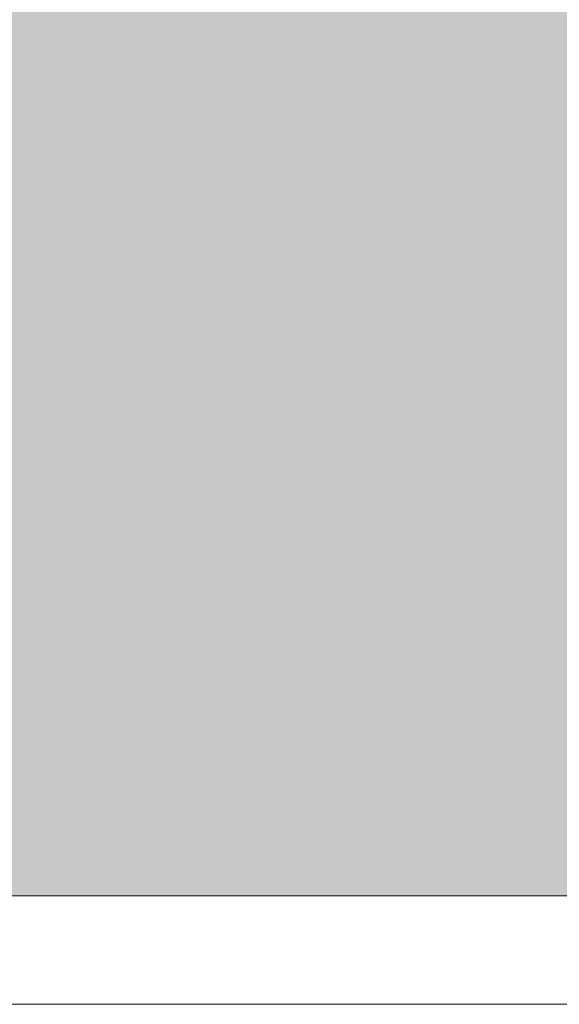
# Model space of a CAD drawing. Header units: millimetres. Extents: x -1567 to 968, y -503 to 481.
# Tile 107 of 145: x -464.31 to -463.06, y -139.44 to -137.17. Entities that reach past the tile are written whole.
import ezdxf

# ---------------------------------------------------------------- set-up
doc = ezdxf.new("R2010")
doc.units = ezdxf.units.MM
doc.layers.get('0').update_dxf_attribs({"lineweight": 0})
doc.layers.add('Hatch Jardin', color=64, linetype='Continuous', lineweight=0, true_color=0x729900)

msp = doc.modelspace()

# ---------------------------------------------------------------- hatches: boundary and pattern name
at = {"layer": 'Hatch Jardin', "lineweight": 0, "true_color": 0x136734, "transparency": 33554597}
h = msp.add_hatch(dxfattribs=at)
h.set_pattern_fill('AR-SAND', color=116, scale=0.0034, angle=304.2117, style=0)
h.set_pattern_definition([(341.711704, (-28.12582, -178.575), (0.1345488, 0.09805785), [0, -0.1312672, 0, -0.146812, 0, -0.140335]), (311.711704, (-28.12582, -178.575), (0.287482, 0.01064072), [0, -0.0708152, 0, -0.1183132, 0, -0.045339]), (271.711704, (-28.18555, -178.48715), (0.15161477, -0.22212728), [0, -0.04318, 0, -0.155448, 0, -0.202946]), (261.711704, (-28.18555, -178.48715), (0.20864654, -0.17207145), [0, -0.02159, 0, -0.1019048, 0, -0.116586])])
edge = h.paths.add_edge_path()
edge.add_line((-459.3717, -139.1911), (-479.0163, -139.1911))
edge.add_line((-479.0163, -139.1911), (-479.0163, -136.5411))
edge.add_arc((-478.1163, -136.5411), 0.9, 89.9988, 180, ccw=False)
edge.add_line((-478.1163, -135.6411), (-460.2707, -135.6411))
edge.add_arc((-460.2717, -136.5411), 0.9, 0.0268, 89.9367, ccw=False)
edge.add_line((-459.3717, -136.5406), (-459.3717, -139.1911))

# ---------------------------------------------------------------- linework, layer by layer
msp.add_lwpolyline([(-479.1163, -139.1911), (-459.5517, -139.1911), (-459.5517, -139.4411), (-479.1163, -139.4411)], close=True)

doc.saveas('drawing.dxf')
